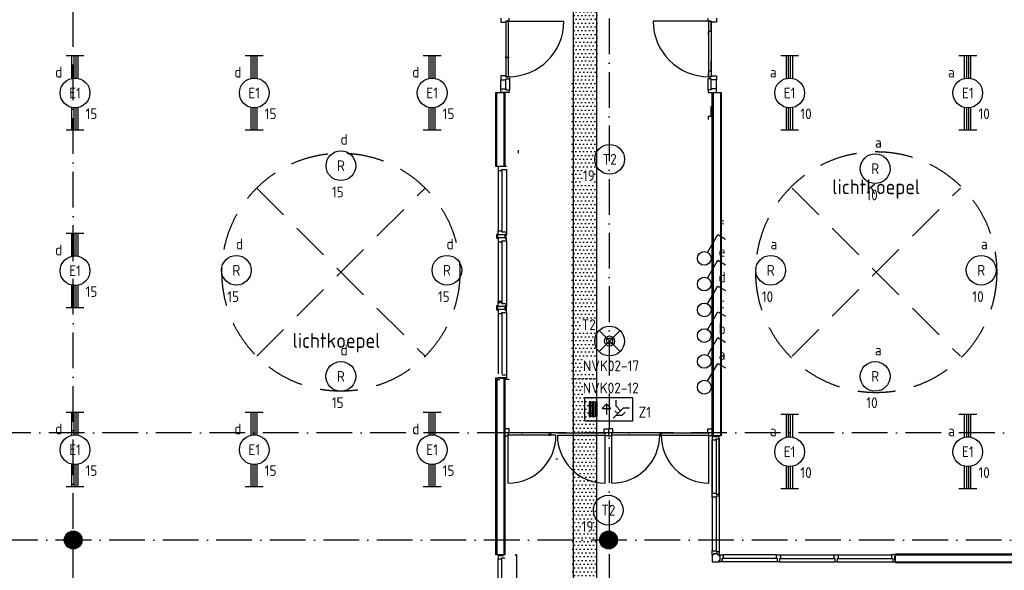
# Model space of a CAD drawing. Header units: millimetres. Extents: x 84333 to 240712, y -2244 to 84291.
# Tile 6 of 88: x 104818 to 121371, y 48267 to 57518. Entities that reach past the tile are written whole.
import ezdxf
from ezdxf.enums import TextEntityAlignment as Align

# ---------------------------------------------------------------- set-up
doc = ezdxf.new("R2010")
doc.units = ezdxf.units.MM
doc.header["$LTSCALE"] = 100
doc.linetypes.add('DASHDOT', pattern=[9, 6, -1.5, 0, -1.5])
doc.linetypes.add('HIDDEN', pattern=[9.525, 6.35, -3.175])
doc.layers.get('0').update_dxf_attribs({"linetype": 'CONTINUOUS'})
for name, color, linetype in [('AFDELING', 4, 'CONTINUOUS'), ('AL$1----_TEKST', 7, 'CONTINUOUS'), ('AL$7----_STRAMIEN', 1, 'DASHDOT'), ('AL22----_BINNENWAND', 7, 'CONTINUOUS'), ('AL24----_TRAPPEN', 7, 'CONTINUOUS'), ('AL28----_KONSTRUKTIE', 3, 'CONTINUOUS'), ('AL32----_BINNENKOZ', 7, 'CONTINUOUS'), ('AL32----_DRAAIR', 7, 'CONTINUOUS'), ('AL32----_DRAAIRICHTING', 1, 'CONTINUOUS'), ('AL37----_DAKOPENING', 7, 'HIDDEN'), ('ALXAA---_GEWBETON', 12, 'CONTINUOUS'), ('EB63101-_ATTRIB', 2, 'CONTINUOUS'), ('EB63102-_ATTRIB', 2, 'CONTINUOUS'), ('EB63202-_ATTRIB', 2, 'CONTINUOUS'), ('EB63501-_ATTRIB', 2, 'CONTINUOUS'), ('EL63101-_LICHT-ARM', 3, 'CONTINUOUS'), ('EL63102-_LICHT-SCH', 3, 'CONTINUOUS'), ('EL63202-_NOODVRL-TXT', 3, 'CONTINUOUS'), ('EL63501-_NOODVRL-ARM', 3, 'CONTINUOUS'), ('EL6441--_DATACOM', 3, 'CONTINUOUS'), ('KABELGGOOT1', 8, 'CONTINUOUS')]:
    doc.layers.add(name, color=color, linetype=linetype)
doc.styles.add('1_8', font='ISO', dxfattribs={"height": 1.8})
doc.styles.add('NORATT', font='isocp.shx')
doc.styles.get("Standard").update_dxf_attribs({"font": 'iso.shx'})
doc.styles.add('TECHNIC', font='technic_.ttf')

# ---------------------------------------------------------------- blocks, each defined once
blk = doc.blocks.new('EJ3T20')
at = {"color": 0}
for p, q in [((-6.25, -1.5), (-6.25, 1.5)), ((-6.25, 0.52), (-2.44, 0.52)), ((-6.25, 0.17), (-2.49, 0.17)), ((2.44, 0.52), (6.25, 0.52)), ((2.49, 0.17), (6.25, 0.17)), ((6.25, -1.5), (6.25, 1.5)), ((-6.25, -0.17), (-2.49, -0.17)), ((-6.25, -0.52), (-2.44, -0.52)), ((2.44, -0.52), (6.25, -0.52)), ((2.49, -0.17), (6.25, -0.17))]:
    blk.add_line(p, q, dxfattribs=at)
blk.add_circle((0, 0), 2.5, dxfattribs=at)
at = {"color": 0, "style": '1_8'}
for tag, flags, p in [('SCHAK', 8, (3.5, 2.75)), ('A_CODE', 8, (0, 0)), ('GROEP', 8, (-3.5, -2.75)), ('KAST', 9, (3.5, -2.75))]:
    blk.add_attdef(tag, text='', height=1.8, dxfattribs=dict(at, flags=flags)).set_placement(p, align=Align.MIDDLE)
blk = doc.blocks.new('ES3G00')
at = {"color": 0}
blk.add_circle((0, 0), 2.5, dxfattribs=at)
at = {"color": 0, "style": '1_8'}
for tag, flags, p in [('SCHAK', 8, (3.5, 2.75)), ('A_CODE', 8, (0, 0)), ('GROEP', 8, (-3.5, -2.75)), ('KAST', 9, (3.5, -2.75))]:
    blk.add_attdef(tag, text='', height=1.8, dxfattribs=dict(at, flags=flags)).set_placement(p, align=Align.MIDDLE)
blk = doc.blocks.new('ES3G01')
at = {"color": 0}
for p, q in [((-1.77, 1.77), (1.77, -1.77)), ((1.77, 1.77), (-1.77, -1.77))]:
    blk.add_line(p, q, dxfattribs=at)
at = {"color": 6}
blk.add_lwpolyline([(1.77, -1.77), (1.75, -1.75)], dxfattribs=at)
blk.add_circle((0, 0), 2.5)
at = {"color": 0}
for radius in [0.85, 0.5]:
    blk.add_circle((0, 0), radius, dxfattribs=at)
at = {"color": 6, "style": '1_8'}
for tag, flags, p in [('A_CODE', 8, (-3.5, 2.75)), ('SCHAK', 8, (3.5, 2.75)), ('GROEP', 8, (-3.5, -2.75)), ('KAST', 9, (3.5, -2.75))]:
    blk.add_attdef(tag, text='', height=1.8, dxfattribs=dict(at, flags=flags)).set_placement(p, align=Align.MIDDLE)
blk = doc.blocks.new('ES3N026')
for p, q in [((-1.5, 0.75), (-1, 0.25)), ((0.38, -0.88), (0.38, 0.87)), ((2.25, 1.25), (2.25, -1.25)), ((2.5, 1.25), (2.5, -1.25)), ((2.75, 1.25), (2.75, -1.25)), ((3, 1.25), (3, -1.25))]:
    blk.add_line(p, q)
for points in [[(4.01, 2.01), (4.01, -1.98), (-3.99, -1.98), (-3.99, 2.01)], [(3.25, -1.25), (2, -1.25), (2, 1.25), (3.25, 1.25)], [(0.38, -0.88), (1.12, -0.13), (-0.37, -0.13)]]:
    blk.add_lwpolyline(points, close=True)
for points in [[(-0.75, 1.5), (-2.5, -0.25), (-3.5, -0.25)], [(-1.25, 1), (-2.25, 1), (-2.75, 0.5)], [(-2, 0.25), (-1.25, -0.5), (-1.25, -1.5)]]:
    blk.add_lwpolyline(points)
at = {"style": '1_8'}
for tag, flags, p in [('A_CODE', 8, (-3.5, 2.75)), ('SCHAK', 8, (3.5, 2.75)), ('GROEP', 8, (-3.5, -2.75)), ('KAST', 9, (3.5, -2.75))]:
    blk.add_attdef(tag, text='', height=1.8, dxfattribs=dict(at, flags=flags)).set_placement(p, align=Align.MIDDLE_CENTER)
at = {"color": 2, "style": '1_8', "flags": 8}
blk.add_attdef('NUMMER', text='', height=1.8, dxfattribs=at).set_placement((4, 3.75), align=Align.MIDDLE)
blk = doc.blocks.new('ES3S1')
blk.add_lwpolyline([(0.58, 1), (2.31, 4), (3.61, 3.25)])
blk.add_circle((0, 0), 1.15)
at = {"style": 'NORATT'}
for tag, flags, p in [('SCHAK', 8, (3, 5.5)), ('KAST', 9, (-3, 0.5)), ('M_CODE', 9, (0, 0)), ('DOEL', 9, (-3, -2)), ('GROEP', 9, (-3, -4.5))]:
    blk.add_attdef(tag, text='', height=1.8, dxfattribs=dict(at, flags=flags)).set_placement(p, align=Align.MIDDLE_CENTER)
blk = doc.blocks.new('A$C13e6995e')
at = {"layer": 'KABELGGOOT1'}
h = blk.add_hatch(dxfattribs=at)
h.set_pattern_fill('DOTS', color=256, scale=40, style=0)
h.set_pattern_definition([(8e-14, (40925.125, 199192.7), (31.75, 63.5), [0, -63.5])])
h.paths.add_polyline_path([(30205, 61887), (29805, 61887), (29805, 58768), (30205, 58768)])
h = blk.add_hatch(dxfattribs=at)
h.set_pattern_fill('DOTS', color=256, scale=40, style=0)
h.set_pattern_definition([(8e-14, (40889.404, 199192.7), (31.75, 63.5), [0, -63.5])])
h.paths.add_polyline_path([(29770, 53686), (30170, 53686), (30170, 58768), (29770, 58768)])
h = blk.add_hatch(dxfattribs=at)
h.set_pattern_fill('DOTS', color=256, scale=40, style=0)
h.set_pattern_definition([(8e-14, (40900.18, 199246.636), (31.75, 63.5), [0, -63.5])])
h.paths.add_polyline_path([(30181, 53740), (29781, 53740), (29781, 48519), (30181, 48519)])
at = {"layer": 'AL$7----_STRAMIEN', "color": 1}
for p, q in [((30395, 79585), (30395, 41988)), ((21385, 50307), (21385, 79228)), ((47677, 52820), (9684, 52820)), ((152204, 51020), (4612, 51020))]:
    blk.add_line(p, q, dxfattribs=at)
at = {"layer": 'AL22----_BINNENWAND', "color": 8}
for p, q in [((28492, 57295), (28492, 58536)), ((28492, 58536), (28642, 58536)), ((28642, 58536), (28642, 57295)), ((32129, 52772), (32129, 58536)), ((32129, 58536), (32279, 58536)), ((32279, 58536), (32279, 52772)), ((28642, 57295), (28492, 57295)), ((28491, 50770), (28491, 53745)), ((28491, 53745), (28641, 53745)), ((28641, 53745), (28641, 50770)), ((32279, 52772), (32129, 52772)), ((28641, 50770), (28491, 50770)), ((35211, 50788), (38179, 50788)), ((35211, 50638), (35211, 50788)), ((38179, 50638), (35211, 50638))]:
    blk.add_line(p, q, dxfattribs=at)
at = {"layer": 'AL22----_BINNENWAND', "color": 8, "linetype": 'Continuous'}
for p, q in [((28507, 57295), (28507, 58536)), ((28627, 57295), (28627, 58536)), ((32144, 58536), (32144, 52772)), ((32264, 58536), (32264, 52772)), ((28506, 53745), (28506, 50770)), ((28626, 53745), (28626, 50770)), ((35211, 50773), (38179, 50773)), ((35211, 50653), (38179, 50653))]:
    blk.add_line(p, q, dxfattribs=at)
at = {"layer": 'AL24----_TRAPPEN', "color": 8}
for p, q in [((29500, 52385), (29525, 52385)), ((32129, 50770), (32129, 50656)), ((32129, 50656), (32243, 50656))]:
    blk.add_line(p, q, dxfattribs=at)
at = {"layer": 'AL28----_KONSTRUKTIE', "color": 8}
for centre in [(21385, 51020), (30385, 51020)]:
    blk.add_circle(centre, 150, dxfattribs=at)
at = {"layer": 'AL32----_BINNENKOZ', "color": 8}
for p, q in [((28572, 59787), (28572, 59720)), ((28711, 59737), (28711, 59787)), ((32058, 59737), (32058, 59787)), ((32197, 59787), (32197, 59720)), ((28572, 59720), (28660, 59720)), ((28660, 59720), (28660, 59737)), ((28660, 59737), (28711, 59737)), ((28700, 59737), (28660, 59737)), ((28660, 59737), (28660, 58803)), ((28700, 58803), (28700, 59737)), ((32109, 59737), (32058, 59737)), ((32069, 58803), (32069, 59737)), ((32069, 59737), (32109, 59737)), ((32109, 59720), (32109, 59737)), ((32109, 59737), (32109, 58803)), ((32109, 59579), (32109, 59729)), ((32197, 59720), (32109, 59720)), ((32058, 59562), (32058, 59512)), ((32109, 59562), (32058, 59562)), ((32109, 59579), (32109, 59562)), ((28660, 59127), (28660, 59144)), ((28711, 59127), (28660, 59127)), ((28660, 59127), (28700, 59127)), ((32109, 58915), (32109, 59065)), ((28660, 58820), (28572, 58820)), ((28572, 58820), (28572, 58753)), ((28660, 58803), (28660, 58820)), ((28711, 58803), (28660, 58803)), ((28660, 58803), (28700, 58803)), ((28660, 58753), (28660, 58770)), ((28660, 58770), (28711, 58770)), ((28725, 58770), (28725, 58803)), ((28725, 58586), (28725, 58770)), ((32109, 58898), (32058, 58898)), ((32058, 58871), (32058, 58821)), ((32058, 58803), (32109, 58803)), ((32058, 58743), (32058, 58776)), ((32058, 58743), (32058, 58776)), ((32058, 58586), (32058, 58770)), ((32109, 58770), (32058, 58770)), ((32109, 58803), (32069, 58803)), ((32109, 58915), (32109, 58898)), ((32109, 58803), (32109, 58820)), ((32109, 58820), (32197, 58820)), ((32109, 58753), (32109, 58770)), ((32197, 58820), (32197, 58753)), ((28572, 58753), (28660, 58753)), ((28572, 58603), (28572, 58753)), ((28572, 58536), (28572, 58603)), ((28572, 58603), (28660, 58603)), ((28660, 58603), (28660, 58753)), ((28660, 58603), (28660, 58586)), ((32109, 58603), (32109, 58753)), ((32197, 58753), (32109, 58753)), ((32109, 58603), (32109, 58586)), ((32197, 58603), (32109, 58603)), ((32197, 58603), (32197, 58753)), ((32197, 58536), (32197, 58603)), ((28711, 58536), (28572, 58536)), ((28660, 58586), (28711, 58586)), ((28711, 58586), (28711, 58536)), ((32109, 58586), (32058, 58586)), ((32058, 58586), (32058, 58536)), ((32058, 58536), (32197, 58536)), ((32109, 58153), (32109, 58303)), ((32058, 58136), (32058, 58086)), ((32109, 58136), (32058, 58136)), ((32109, 58153), (32109, 58136)), ((28871, 57521), (28871, 57571)), ((28667, 57295), (28528, 57295)), ((28528, 57295), (28528, 57228)), ((28528, 57228), (28591, 57228)), ((28528, 57228), (28528, 56212)), ((28591, 57228), (28591, 57245)), ((28591, 57245), (28667, 57245)), ((28591, 57228), (28591, 56212)), ((28667, 57245), (28667, 56195)), ((28504, 56145), (28504, 56158)), ((28504, 56158), (28522, 56158)), ((28504, 56083), (28504, 56145)), ((28522, 56095), (28522, 56145)), ((28522, 56145), (28528, 56145)), ((28528, 56145), (28528, 56212)), ((28528, 56212), (28591, 56212)), ((28667, 56145), (28528, 56145)), ((28591, 56212), (28591, 56195)), ((28591, 56195), (28667, 56195)), ((28647, 56145), (28642, 56145)), ((28665, 56158), (28647, 56158)), ((28647, 56095), (28647, 56145)), ((28665, 56145), (28665, 56158)), ((28665, 56083), (28665, 56145)), ((28667, 56195), (28667, 56145)), ((28522, 56083), (28504, 56083)), ((28522, 56095), (28522, 56083)), ((28528, 56095), (28522, 56095)), ((28667, 56095), (28528, 56095)), ((28528, 56095), (28528, 56028)), ((28528, 56028), (28591, 56028)), ((28528, 56028), (28528, 55012)), ((28591, 56028), (28591, 56045)), ((28591, 56045), (28667, 56045)), ((28591, 56028), (28591, 55012)), ((28642, 56095), (28647, 56095)), ((28647, 56095), (28647, 56083)), ((28647, 56083), (28665, 56083)), ((28667, 56045), (28667, 56095)), ((28667, 56045), (28667, 54995)), ((28504, 54945), (28504, 54958)), ((28504, 54958), (28522, 54958)), ((28528, 54965), (28528, 55032)), ((28528, 55032), (28591, 55032)), ((28528, 54945), (28528, 55012)), ((28528, 55012), (28591, 55012)), ((28591, 55032), (28591, 55015)), ((28591, 55012), (28591, 54995)), ((28591, 54995), (28667, 54995)), ((28665, 54958), (28647, 54958)), ((28667, 54945), (28667, 54958)), ((28668, 54995), (28668, 54945)), ((28504, 54883), (28504, 54945)), ((28522, 54883), (28504, 54883)), ((28522, 54895), (28522, 54945)), ((28522, 54945), (28528, 54945)), ((28522, 54895), (28522, 54883)), ((28528, 54895), (28522, 54895)), ((28667, 54945), (28528, 54945)), ((28667, 54895), (28528, 54895)), ((28528, 54895), (28528, 54828)), ((28528, 54828), (28591, 54828)), ((28528, 54828), (28528, 53812)), ((28591, 54828), (28591, 54845)), ((28591, 54845), (28667, 54845)), ((28591, 54828), (28591, 53812)), ((28647, 54945), (28642, 54945)), ((28642, 54895), (28647, 54895)), ((28647, 54895), (28647, 54945)), ((28647, 54895), (28647, 54883)), ((28647, 54883), (28665, 54883)), ((28667, 54883), (28667, 54945)), ((28667, 54845), (28667, 53795)), ((28668, 54845), (28668, 54895)), ((28519, 53716), (28559, 53716)), ((28667, 53745), (28528, 53745)), ((28662, 53733), (28574, 53733)), ((28592, 53795), (28668, 53795)), ((28662, 53716), (28662, 53733)), ((28713, 53716), (28662, 53716)), ((28668, 53795), (28668, 53745)), ((28714, 52886), (28641, 52886)), ((28641, 52886), (28641, 52823)), ((28641, 52823), (28641, 52823)), ((28641, 52823), (28641, 52772)), ((28697, 52772), (28697, 52823)), ((28697, 52823), (28714, 52823)), ((29500, 52823), (28697, 52823)), ((28714, 52823), (28714, 52886)), ((29381, 52823), (29381, 52783)), ((29406, 52823), (29406, 52783)), ((29525, 52823), (30329, 52823)), ((30312, 52823), (30312, 52886)), ((30312, 52886), (30385, 52886)), ((30329, 52823), (30312, 52823)), ((30329, 52772), (30329, 52823)), ((30458, 52886), (30385, 52886)), ((30385, 52886), (30385, 52823)), ((30385, 52886), (30385, 52823)), ((30385, 52823), (30385, 52823)), ((30385, 52823), (30385, 52772)), ((30385, 52823), (30385, 52823)), ((30385, 52823), (30385, 52772)), ((31244, 52823), (30441, 52823)), ((30441, 52772), (30441, 52823)), ((30441, 52823), (30458, 52823)), ((30458, 52823), (30458, 52886)), ((31244, 52823), (31244, 52783)), ((31269, 52823), (31269, 52783)), ((31269, 52823), (32073, 52823)), ((32056, 52823), (32056, 52886)), ((32056, 52886), (32129, 52886)), ((32073, 52823), (32056, 52823)), ((32073, 52772), (32073, 52823)), ((32129, 52886), (32129, 52823)), ((32129, 52823), (32129, 52823)), ((32129, 52823), (32129, 52772)), ((28641, 52772), (28697, 52772)), ((28641, 52772), (28697, 52772)), ((29500, 52783), (28697, 52783)), ((29381, 52783), (29406, 52783)), ((29525, 52783), (30329, 52783)), ((30385, 52772), (30329, 52772)), ((30385, 52772), (30329, 52772)), ((30385, 52772), (30441, 52772)), ((30385, 52772), (30441, 52772)), ((31244, 52783), (30441, 52783)), ((31244, 52783), (31269, 52783)), ((31269, 52783), (32073, 52783)), ((32129, 52772), (32073, 52772)), ((32129, 52772), (32073, 52772)), ((32151, 52772), (32129, 52772)), ((32129, 52772), (32129, 52705)), ((32129, 52705), (32129, 51805)), ((32129, 51805), (32129, 52705)), ((32129, 52705), (32129, 51805)), ((32129, 52705), (32192, 52705)), ((32151, 52756), (32151, 52772)), ((32218, 52756), (32151, 52756)), ((32192, 52705), (32192, 52722)), ((32192, 52722), (32243, 52722)), ((32192, 52705), (32192, 51805)), ((32243, 52772), (32218, 52772)), ((32218, 52772), (32218, 52756)), ((32243, 52722), (32243, 52772)), ((32243, 52722), (32243, 51788)), ((32243, 51788), (32243, 52722)), ((32129, 51738), (32129, 51805)), ((32129, 51805), (32192, 51805)), ((32192, 51738), (32129, 51738)), ((32129, 51738), (32129, 50837)), ((32192, 51805), (32192, 51788)), ((32192, 51788), (32243, 51788)), ((32243, 51755), (32192, 51755)), ((32192, 51755), (32192, 51738)), ((32192, 51738), (32192, 50837)), ((32243, 51788), (32243, 51755)), ((32243, 51755), (32243, 50820)), ((32129, 50770), (32129, 50837)), ((32129, 50837), (32192, 50837)), ((32192, 50837), (32192, 50820)), ((32243, 50820), (32192, 50820)), ((32192, 50820), (32243, 50820)), ((32243, 50820), (32243, 50770)), ((28549, 50770), (28527, 50770)), ((28527, 50770), (28527, 50703)), ((28527, 50703), (28590, 50703)), ((28527, 49804), (28527, 50703)), ((28527, 49804), (28527, 50703)), ((28549, 50754), (28549, 50770)), ((28616, 50754), (28549, 50754)), ((28590, 50703), (28590, 50720)), ((28590, 50720), (28641, 50720)), ((28590, 49804), (28590, 50703)), ((28845, 50770), (28820, 50770)), ((28820, 50770), (28820, 50754)), ((28845, 50720), (28845, 50770)), ((28845, 49787), (28845, 50720)), ((32151, 50770), (32129, 50770)), ((32218, 50786), (32151, 50786)), ((32151, 50786), (32151, 50770)), ((32218, 50770), (32218, 50786)), ((32243, 50770), (32218, 50770)), ((32243, 50748), (32243, 50770)), ((32243, 50770), (32310, 50770)), ((32259, 50748), (32243, 50748)), ((32243, 50656), (32243, 50681)), ((32243, 50681), (32259, 50681)), ((32293, 50656), (32243, 50656)), ((32259, 50681), (32259, 50748)), ((32293, 50656), (32293, 50707)), ((32310, 50707), (32293, 50707)), ((32293, 50707), (32293, 50656)), ((33227, 50656), (32293, 50656)), ((33210, 50770), (32310, 50770)), ((33210, 50770), (32310, 50770)), ((32310, 50770), (32310, 50707)), ((33210, 50707), (32310, 50707)), ((33210, 50707), (33210, 50770)), ((33210, 50770), (33277, 50770)), ((33227, 50707), (33210, 50707)), ((33227, 50656), (33227, 50707)), ((33260, 50656), (33227, 50656)), ((33277, 50707), (33260, 50707)), ((33260, 50707), (33260, 50656)), ((33260, 50656), (34194, 50656)), ((33277, 50770), (34177, 50770)), ((33277, 50770), (34177, 50770)), ((33277, 50770), (33277, 50707)), ((33277, 50707), (34177, 50707)), ((34177, 50707), (34177, 50770)), ((34177, 50770), (34244, 50770)), ((34194, 50707), (34177, 50707)), ((34194, 50656), (34194, 50707)), ((34227, 50656), (34194, 50656)), ((34244, 50707), (34227, 50707)), ((34227, 50707), (34227, 50656)), ((34227, 50656), (35161, 50656)), ((34244, 50770), (34244, 50707)), ((34244, 50770), (35144, 50770)), ((34244, 50770), (35144, 50770)), ((34244, 50707), (35144, 50707)), ((35211, 50770), (35144, 50770)), ((35144, 50770), (35144, 50707)), ((35144, 50707), (35161, 50707)), ((35161, 50707), (35161, 50656)), ((35161, 50656), (35211, 50656)), ((35195, 50681), (35195, 50748)), ((35195, 50748), (35211, 50748)), ((35211, 50681), (35195, 50681)), ((35211, 50748), (35211, 50770)), ((35211, 50656), (35211, 50681))]:
    blk.add_line(p, q, dxfattribs=at)
at = {"layer": 'AL32----_DRAAIR', "color": 8}
for p, q in [((28697, 51976), (28697, 52783)), ((30329, 51976), (30329, 52783)), ((30441, 51976), (30441, 52783)), ((32073, 51976), (32073, 52783))]:
    blk.add_line(p, q, dxfattribs=at)
for centre, start, end in [((28696, 52779), 270.0361, 0.2098), ((30329, 52779), 179.7902, 269.9639), ((30440, 52779), 270.0361, 0.2098), ((32073, 52779), 179.7902, 269.9639)]:
    blk.add_arc(centre, 804, start, end, dxfattribs=at)
at = {"layer": 'AL32----_DRAAIRICHTING', "color": 8}
for p, q in [((28700, 59737), (29634, 59737)), ((32069, 59737), (31135, 59737))]:
    blk.add_line(p, q, dxfattribs=at)
for centre, start, end in [((28700, 59737), 270, 0), ((32069, 59737), 180, 270)]:
    blk.add_arc(centre, 934, start, end, dxfattribs=at)
at = {"layer": 'AL37----_DAKOPENING', "color": 8, "linetype": 'HIDDEN'}
for p, q in [((24471, 54106), (27299, 56934)), ((24471, 56934), (27299, 54106)), ((33471, 54106), (36299, 56934)), ((33471, 56934), (36299, 54106))]:
    blk.add_line(p, q, dxfattribs=at)
at = {"layer": 'AL37----_DAKOPENING', "color": 8}
for centre, radius in [((25885, 55520), 2000), ((34885, 55520), 2025)]:
    blk.add_circle(centre, radius, dxfattribs=at)
at = {"layer": 'ALXAA---_GEWBETON', "color": 8}
for p, q in [((21325, 50883), (21325, 51158)), ((21345, 50875), (21345, 51165)), ((21365, 50871), (21365, 51169)), ((21385, 50870), (21385, 51170)), ((21405, 50871), (21405, 51169)), ((21425, 50875), (21425, 51165)), ((21445, 50883), (21445, 51158)), ((30325, 50883), (30325, 51158)), ((30345, 50875), (30345, 51165)), ((30365, 50871), (30365, 51169)), ((30385, 50870), (30385, 51170)), ((30405, 50871), (30405, 51169)), ((30425, 50875), (30425, 51165)), ((30445, 50883), (30445, 51158)), ((21245, 50966), (21245, 51074)), ((21265, 50930), (21265, 51110)), ((21285, 50908), (21285, 51132)), ((21305, 50893), (21305, 51147)), ((21465, 50893), (21465, 51147)), ((21485, 50908), (21485, 51132)), ((21505, 50930), (21505, 51110)), ((21525, 50966), (21525, 51074)), ((30245, 50966), (30245, 51074)), ((30265, 50930), (30265, 51110)), ((30285, 50908), (30285, 51132)), ((30305, 50893), (30305, 51147)), ((30465, 50893), (30465, 51147)), ((30485, 50908), (30485, 51132)), ((30505, 50930), (30505, 51110)), ((30525, 50966), (30525, 51074))]:
    blk.add_line(p, q, dxfattribs=at)
at = {"layer": 'KABELGGOOT1'}
for p, q in [((29788, 77648, 3650), (29788, 44908, 3650)), ((30188, 44911, 3650), (30188, 72838, 3650))]:
    blk.add_line(p, q, dxfattribs=at)
at = {"layer": 'AFDELING', "color": 8, "style": 'TECHNIC'}
for p in [(92219, 54468), (58038, 41625), (88108, 41444)]:
    blk.add_attdef('VIDE', text='', height=500, dxfattribs=at).set_placement(p, align=Align.CENTER)
blk.add_attdef('VIDE', text='', height=500, rotation=90, dxfattribs=at).set_placement((75129, 25766), align=Align.CENTER)
at = {"layer": 'AL$1----_TEKST', "color": 8}
for p in [(34885, 56830), (25811, 54248)]:
    blk.add_text('lichtkoepel', height=250, dxfattribs=at).set_placement(p, align=Align.CENTER)

msp = doc.modelspace()

# ---------------------------------------------------------------- block references
at = {"layer": 'EL63101-_LICHT-ARM'}
ref = msp.add_blockref('EJ3T20', (105748, 56287, 3900), dxfattribs=dict(at, xscale=100, yscale=100, zscale=100, rotation=90))
ref.add_attrib('A_CODE', 'E1', dxfattribs={"layer": 'EB63101-_ATTRIB', "color": 1, "height": 180, "style": 'NORATT', "flags": 8}).set_placement((105748, 56287, 3900), align=Align.MIDDLE)
ref.add_attrib('GROEP', '15', dxfattribs={"layer": 'EB63101-_ATTRIB', "color": 1, "height": 180, "style": 'NORATT', "flags": 8}).set_placement((106023, 55937, 3900), align=Align.MIDDLE)
ref.add_attrib('SCHAK', 'd', dxfattribs={"layer": 'EB63101-_ATTRIB', "color": 1, "height": 180, "style": 'NORATT', "flags": 8}).set_placement((105473, 56637, 3900), align=Align.MIDDLE)
ref = msp.add_blockref('EJ3T20', (108761, 56287, 3900), dxfattribs=dict(at, xscale=100, yscale=100, zscale=100, rotation=90))
ref.add_attrib('A_CODE', 'E1', dxfattribs={"layer": 'EB63101-_ATTRIB', "color": 1, "height": 180, "style": 'NORATT', "flags": 8}).set_placement((108761, 56287, 3900), align=Align.MIDDLE)
ref.add_attrib('GROEP', '15', dxfattribs={"layer": 'EB63101-_ATTRIB', "color": 1, "height": 180, "style": 'NORATT', "flags": 8}).set_placement((109036, 55937, 3900), align=Align.MIDDLE)
ref.add_attrib('SCHAK', 'd', dxfattribs={"layer": 'EB63101-_ATTRIB', "color": 1, "height": 180, "style": 'NORATT', "flags": 8}).set_placement((108486, 56637, 3900), align=Align.MIDDLE)
ref = msp.add_blockref('EJ3T20', (111752, 56287, 3900), dxfattribs=dict(at, xscale=100, yscale=100, zscale=100, rotation=90))
ref.add_attrib('A_CODE', 'E1', dxfattribs={"layer": 'EB63101-_ATTRIB', "color": 1, "height": 180, "style": 'NORATT', "flags": 8}).set_placement((111752, 56287, 3900), align=Align.MIDDLE)
ref.add_attrib('GROEP', '15', dxfattribs={"layer": 'EB63101-_ATTRIB', "color": 1, "height": 180, "style": 'NORATT', "flags": 8}).set_placement((112027, 55937, 3900), align=Align.MIDDLE)
ref.add_attrib('SCHAK', 'd', dxfattribs={"layer": 'EB63101-_ATTRIB', "color": 1, "height": 180, "style": 'NORATT', "flags": 8}).set_placement((111477, 56637, 3900), align=Align.MIDDLE)
ref = msp.add_blockref('EJ3T20', (117762, 56287, 3900), dxfattribs=dict(at, xscale=100, yscale=100, zscale=100, rotation=90))
ref.add_attrib('A_CODE', 'E1', dxfattribs={"layer": 'EB63101-_ATTRIB', "color": 1, "height": 180, "style": 'NORATT', "flags": 8}).set_placement((117762, 56287, 3900), align=Align.MIDDLE)
ref.add_attrib('GROEP', '10', dxfattribs={"layer": 'EB63101-_ATTRIB', "color": 1, "height": 180, "style": 'NORATT', "flags": 8}).set_placement((118037, 55937, 3900), align=Align.MIDDLE)
ref.add_attrib('SCHAK', 'a', dxfattribs={"layer": 'EB63101-_ATTRIB', "color": 1, "height": 180, "style": 'NORATT', "flags": 8}).set_placement((117487, 56637, 3900), align=Align.MIDDLE)
ref = msp.add_blockref('EJ3T20', (120756, 56287, 3900), dxfattribs=dict(at, xscale=100, yscale=100, zscale=100, rotation=90))
ref.add_attrib('A_CODE', 'E1', dxfattribs={"layer": 'EB63101-_ATTRIB', "color": 1, "height": 180, "style": 'NORATT', "flags": 8}).set_placement((120756, 56287, 3900), align=Align.MIDDLE)
ref.add_attrib('GROEP', '10', dxfattribs={"layer": 'EB63101-_ATTRIB', "color": 1, "height": 180, "style": 'NORATT', "flags": 8}).set_placement((121031, 55937, 3900), align=Align.MIDDLE)
ref.add_attrib('SCHAK', 'a', dxfattribs={"layer": 'EB63101-_ATTRIB', "color": 1, "height": 180, "style": 'NORATT', "flags": 8}).set_placement((120481, 56637, 3900), align=Align.MIDDLE)
ref = msp.add_blockref('ES3G00', (110218, 55065, 3900), dxfattribs=dict(at, xscale=100.0000000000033, yscale=100, zscale=100, rotation=44.99999999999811))
ref.add_attrib('A_CODE', 'R', dxfattribs={"layer": 'EB63101-_ATTRIB', "color": 1, "height": 180, "style": 'NORATT', "flags": 8}).set_placement((110218, 55065, 3900), align=Align.MIDDLE)
ref.add_attrib('GROEP', '15', dxfattribs={"layer": 'EB63101-_ATTRIB', "color": 1, "height": 180, "style": 'NORATT', "flags": 8}).set_placement((110165, 54623, 3900), align=Align.MIDDLE)
ref.add_attrib('SCHAK', 'd', dxfattribs={"layer": 'EB63101-_ATTRIB', "color": 1, "height": 180, "style": 'NORATT', "flags": 8}).set_placement((110271, 55507, 3900), align=Align.MIDDLE)
ref = msp.add_blockref('ES3G00', (119200, 55015, 3900), dxfattribs=dict(at, xscale=100.0000000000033, yscale=100, zscale=100, rotation=44.99999999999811))
ref.add_attrib('A_CODE', 'R', dxfattribs={"layer": 'EB63101-_ATTRIB', "color": 1, "height": 180, "style": 'NORATT', "flags": 8}).set_placement((119200, 55015, 3900), align=Align.MIDDLE)
ref.add_attrib('GROEP', '10', dxfattribs={"layer": 'EB63101-_ATTRIB', "color": 1, "height": 180, "style": 'NORATT', "flags": 8}).set_placement((119147, 54573, 3900), align=Align.MIDDLE)
ref.add_attrib('SCHAK', 'a', dxfattribs={"layer": 'EB63101-_ATTRIB', "color": 1, "height": 180, "style": 'NORATT', "flags": 8}).set_placement((119253, 55457, 3900), align=Align.MIDDLE)
ref = msp.add_blockref('ES3G00', (114736, 55172, 3900), dxfattribs=dict(at, xscale=100, yscale=100, zscale=100))
ref.add_attrib('A_CODE', 'T2', dxfattribs={"layer": 'EB63101-_ATTRIB', "color": 1, "height": 180, "style": '1_8', "flags": 8}).set_placement((114736, 55172, 3900), align=Align.MIDDLE)
ref.add_attrib('GROEP', '19', dxfattribs={"layer": 'EB63101-_ATTRIB', "color": 1, "height": 180, "style": '1_8', "flags": 8}).set_placement((114386, 54897, 3900), align=Align.MIDDLE)
ref = msp.add_blockref('EJ3T20', (105748, 53300, 3900), dxfattribs=dict(at, xscale=100, yscale=100, zscale=100, rotation=90))
ref.add_attrib('A_CODE', 'E1', dxfattribs={"layer": 'EB63101-_ATTRIB', "color": 1, "height": 180, "style": 'NORATT', "flags": 8}).set_placement((105748, 53300, 3900), align=Align.MIDDLE)
ref.add_attrib('GROEP', '15', dxfattribs={"layer": 'EB63101-_ATTRIB', "color": 1, "height": 180, "style": 'NORATT', "flags": 8}).set_placement((106023, 52950, 3900), align=Align.MIDDLE)
ref.add_attrib('SCHAK', 'd', dxfattribs={"layer": 'EB63101-_ATTRIB', "color": 1, "height": 180, "style": 'NORATT', "flags": 8}).set_placement((105473, 53650, 3900), align=Align.MIDDLE)
ref = msp.add_blockref('ES3G00', (108460, 53307, 3900), dxfattribs=dict(at, xscale=100.0000000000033, yscale=100, zscale=100, rotation=44.99999999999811))
ref.add_attrib('A_CODE', 'R', dxfattribs={"layer": 'EB63101-_ATTRIB', "color": 1, "height": 180, "style": 'NORATT', "flags": 8}).set_placement((108460, 53307, 3900), align=Align.MIDDLE)
ref.add_attrib('GROEP', '15', dxfattribs={"layer": 'EB63101-_ATTRIB', "color": 1, "height": 180, "style": 'NORATT', "flags": 8}).set_placement((108407, 52865, 3900), align=Align.MIDDLE)
ref.add_attrib('SCHAK', 'd', dxfattribs={"layer": 'EB63101-_ATTRIB', "color": 1, "height": 180, "style": 'NORATT', "flags": 8}).set_placement((108513, 53749, 3900), align=Align.MIDDLE)
ref = msp.add_blockref('ES3G00', (112000, 53308, 3900), dxfattribs=dict(at, xscale=100.0000000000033, yscale=100, zscale=100, rotation=44.99999999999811))
ref.add_attrib('A_CODE', 'R', dxfattribs={"layer": 'EB63101-_ATTRIB', "color": 1, "height": 180, "style": 'NORATT', "flags": 8}).set_placement((112000, 53308, 3900), align=Align.MIDDLE)
ref.add_attrib('GROEP', '15', dxfattribs={"layer": 'EB63101-_ATTRIB', "color": 1, "height": 180, "style": 'NORATT', "flags": 8}).set_placement((111947, 52866, 3900), align=Align.MIDDLE)
ref.add_attrib('SCHAK', 'd', dxfattribs={"layer": 'EB63101-_ATTRIB', "color": 1, "height": 180, "style": 'NORATT', "flags": 8}).set_placement((112053, 53750, 3900), align=Align.MIDDLE)
ref = msp.add_blockref('ES3G00', (117443, 53307, 3900), dxfattribs=dict(at, xscale=100.0000000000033, yscale=100, zscale=100, rotation=44.99999999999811))
ref.add_attrib('A_CODE', 'R', dxfattribs={"layer": 'EB63101-_ATTRIB', "color": 1, "height": 180, "style": 'NORATT', "flags": 8}).set_placement((117443, 53307, 3900), align=Align.MIDDLE)
ref.add_attrib('GROEP', '10', dxfattribs={"layer": 'EB63101-_ATTRIB', "color": 1, "height": 180, "style": 'NORATT', "flags": 8}).set_placement((117389, 52865, 3900), align=Align.MIDDLE)
ref.add_attrib('SCHAK', 'a', dxfattribs={"layer": 'EB63101-_ATTRIB', "color": 1, "height": 180, "style": 'NORATT', "flags": 8}).set_placement((117496, 53749, 3900), align=Align.MIDDLE)
ref = msp.add_blockref('ES3G00', (120982, 53308, 3900), dxfattribs=dict(at, xscale=100.0000000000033, yscale=100, zscale=100, rotation=44.99999999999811))
ref.add_attrib('A_CODE', 'R', dxfattribs={"layer": 'EB63101-_ATTRIB', "color": 1, "height": 180, "style": 'NORATT', "flags": 8}).set_placement((120982, 53308, 3900), align=Align.MIDDLE)
ref.add_attrib('GROEP', '10', dxfattribs={"layer": 'EB63101-_ATTRIB', "color": 1, "height": 180, "style": 'NORATT', "flags": 8}).set_placement((120929, 52866, 3900), align=Align.MIDDLE)
ref.add_attrib('SCHAK', 'a', dxfattribs={"layer": 'EB63101-_ATTRIB', "color": 1, "height": 180, "style": 'NORATT', "flags": 8}).set_placement((121035, 53750, 3900), align=Align.MIDDLE)
ref = msp.add_blockref('ES3G00', (110217, 51525, 3900), dxfattribs=dict(at, xscale=100.0000000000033, yscale=100, zscale=100, rotation=44.99999999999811))
ref.add_attrib('A_CODE', 'R', dxfattribs={"layer": 'EB63101-_ATTRIB', "color": 1, "height": 180, "style": 'NORATT', "flags": 8}).set_placement((110217, 51525, 3900), align=Align.MIDDLE)
ref.add_attrib('GROEP', '15', dxfattribs={"layer": 'EB63101-_ATTRIB', "color": 1, "height": 180, "style": 'NORATT', "flags": 8}).set_placement((110164, 51083, 3900), align=Align.MIDDLE)
ref.add_attrib('SCHAK', 'd', dxfattribs={"layer": 'EB63101-_ATTRIB', "color": 1, "height": 180, "style": 'NORATT', "flags": 8}).set_placement((110270, 51967, 3900), align=Align.MIDDLE)
ref = msp.add_blockref('ES3G00', (119199, 51525, 3900), dxfattribs=dict(at, xscale=100.0000000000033, yscale=100, zscale=100, rotation=44.99999999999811))
ref.add_attrib('A_CODE', 'R', dxfattribs={"layer": 'EB63101-_ATTRIB', "color": 1, "height": 180, "style": 'NORATT', "flags": 8}).set_placement((119199, 51525, 3900), align=Align.MIDDLE)
ref.add_attrib('GROEP', '10', dxfattribs={"layer": 'EB63101-_ATTRIB', "color": 1, "height": 180, "style": 'NORATT', "flags": 8}).set_placement((119146, 51083, 3900), align=Align.MIDDLE)
ref.add_attrib('SCHAK', 'a', dxfattribs={"layer": 'EB63101-_ATTRIB', "color": 1, "height": 180, "style": 'NORATT', "flags": 8}).set_placement((119252, 51967, 3900), align=Align.MIDDLE)
ref = msp.add_blockref('EJ3T20', (105748, 50293, 3900), dxfattribs=dict(at, xscale=100, yscale=100, zscale=100, rotation=90))
ref.add_attrib('A_CODE', 'E1', dxfattribs={"layer": 'EB63101-_ATTRIB', "color": 1, "height": 180, "style": 'NORATT', "flags": 8}).set_placement((105748, 50293, 3900), align=Align.MIDDLE)
ref.add_attrib('GROEP', '15', dxfattribs={"layer": 'EB63101-_ATTRIB', "color": 1, "height": 180, "style": 'NORATT', "flags": 8}).set_placement((106023, 49943, 3900), align=Align.MIDDLE)
ref.add_attrib('SCHAK', 'd', dxfattribs={"layer": 'EB63101-_ATTRIB', "color": 1, "height": 180, "style": 'NORATT', "flags": 8}).set_placement((105473, 50643, 3900), align=Align.MIDDLE)
ref = msp.add_blockref('EJ3T20', (108761, 50293, 3900), dxfattribs=dict(at, xscale=100, yscale=100, zscale=100, rotation=90))
ref.add_attrib('A_CODE', 'E1', dxfattribs={"layer": 'EB63101-_ATTRIB', "color": 1, "height": 180, "style": 'NORATT', "flags": 8}).set_placement((108761, 50293, 3900), align=Align.MIDDLE)
ref.add_attrib('GROEP', '15', dxfattribs={"layer": 'EB63101-_ATTRIB', "color": 1, "height": 180, "style": 'NORATT', "flags": 8}).set_placement((109036, 49943, 3900), align=Align.MIDDLE)
ref.add_attrib('SCHAK', 'd', dxfattribs={"layer": 'EB63101-_ATTRIB', "color": 1, "height": 180, "style": 'NORATT', "flags": 8}).set_placement((108486, 50643, 3900), align=Align.MIDDLE)
ref = msp.add_blockref('EJ3T20', (111752, 50293, 3900), dxfattribs=dict(at, xscale=100, yscale=100, zscale=100, rotation=90))
ref.add_attrib('A_CODE', 'E1', dxfattribs={"layer": 'EB63101-_ATTRIB', "color": 1, "height": 180, "style": 'NORATT', "flags": 8}).set_placement((111752, 50293, 3900), align=Align.MIDDLE)
ref.add_attrib('GROEP', '15', dxfattribs={"layer": 'EB63101-_ATTRIB', "color": 1, "height": 180, "style": 'NORATT', "flags": 8}).set_placement((112027, 49943, 3900), align=Align.MIDDLE)
ref.add_attrib('SCHAK', 'd', dxfattribs={"layer": 'EB63101-_ATTRIB', "color": 1, "height": 180, "style": 'NORATT', "flags": 8}).set_placement((111477, 50643, 3900), align=Align.MIDDLE)
ref = msp.add_blockref('EJ3T20', (117762, 50259, 3900), dxfattribs=dict(at, xscale=100, yscale=100, zscale=100, rotation=90))
ref.add_attrib('A_CODE', 'E1', dxfattribs={"layer": 'EB63101-_ATTRIB', "color": 1, "height": 180, "style": 'NORATT', "flags": 8}).set_placement((117762, 50259, 3900), align=Align.MIDDLE)
ref.add_attrib('GROEP', '10', dxfattribs={"layer": 'EB63101-_ATTRIB', "color": 1, "height": 180, "style": 'NORATT', "flags": 8}).set_placement((118037, 49909, 3900), align=Align.MIDDLE)
ref.add_attrib('SCHAK', 'a', dxfattribs={"layer": 'EB63101-_ATTRIB', "color": 1, "height": 180, "style": 'NORATT', "flags": 8}).set_placement((117487, 50609, 3900), align=Align.MIDDLE)
ref = msp.add_blockref('EJ3T20', (120756, 50259, 3900), dxfattribs=dict(at, xscale=100, yscale=100, zscale=100, rotation=90))
ref.add_attrib('A_CODE', 'E1', dxfattribs={"layer": 'EB63101-_ATTRIB', "color": 1, "height": 180, "style": 'NORATT', "flags": 8}).set_placement((120756, 50259, 3900), align=Align.MIDDLE)
ref.add_attrib('GROEP', '10', dxfattribs={"layer": 'EB63101-_ATTRIB', "color": 1, "height": 180, "style": 'NORATT', "flags": 8}).set_placement((121031, 49909, 3900), align=Align.MIDDLE)
ref.add_attrib('SCHAK', 'a', dxfattribs={"layer": 'EB63101-_ATTRIB', "color": 1, "height": 180, "style": 'NORATT', "flags": 8}).set_placement((120481, 50609, 3900), align=Align.MIDDLE)
ref = msp.add_blockref('ES3G00', (114713, 49278, 3500), dxfattribs=dict(at, xscale=100, yscale=100, zscale=100))
ref.add_attrib('A_CODE', 'T2', dxfattribs={"layer": 'EB63101-_ATTRIB', "color": 1, "height": 180, "style": '1_8', "flags": 8}).set_placement((114713, 49278, 3500), align=Align.MIDDLE)
ref.add_attrib('GROEP', '19', dxfattribs={"layer": 'EB63101-_ATTRIB', "color": 1, "height": 180, "style": '1_8', "flags": 8}).set_placement((114363, 49003, 3500), align=Align.MIDDLE)
at = {"layer": 'EL63102-_LICHT-SCH'}
ref = msp.add_blockref('ES3S1', (116325, 53508, 1200), dxfattribs=dict(at, xscale=100, yscale=100, zscale=100))
ref.add_attrib('SCHAK', 'f', dxfattribs={"layer": 'EB63102-_ATTRIB', "color": 1, "height": 180, "style": 'NORATT', "flags": 8}).set_placement((116625, 54058, 1200), align=Align.MIDDLE_CENTER)
ref = msp.add_blockref('ES3S1', (116325, 53075, 1200), dxfattribs=dict(at, xscale=100, yscale=100, zscale=100))
ref.add_attrib('SCHAK', 'e', dxfattribs={"layer": 'EB63102-_ATTRIB', "color": 1, "height": 180, "style": 'NORATT', "flags": 8}).set_placement((116625, 53625, 1200), align=Align.MIDDLE_CENTER)
ref = msp.add_blockref('ES3S1', (116325, 52643, 1200), dxfattribs=dict(at, xscale=100, yscale=100, zscale=100))
ref.add_attrib('SCHAK', 'd', dxfattribs={"layer": 'EB63102-_ATTRIB', "color": 1, "height": 180, "style": 'NORATT', "flags": 8}).set_placement((116625, 53193, 1200), align=Align.MIDDLE_CENTER)
ref = msp.add_blockref('ES3S1', (116325, 52210, 1200), dxfattribs=dict(at, xscale=100, yscale=100, zscale=100))
ref.add_attrib('SCHAK', 'c', dxfattribs={"layer": 'EB63102-_ATTRIB', "color": 1, "height": 180, "style": 'NORATT', "flags": 8}).set_placement((116625, 52760, 1200), align=Align.MIDDLE_CENTER)
ref = msp.add_blockref('ES3S1', (116325, 51777, 1200), dxfattribs=dict(at, xscale=100, yscale=100, zscale=100))
ref.add_attrib('SCHAK', 'b', dxfattribs={"layer": 'EB63102-_ATTRIB', "color": 1, "height": 180, "style": 'NORATT', "flags": 8}).set_placement((116625, 52327, 1200), align=Align.MIDDLE_CENTER)
ref = msp.add_blockref('ES3S1', (116325, 51344, 1200), dxfattribs=dict(at, xscale=100, yscale=100, zscale=100))
ref.add_attrib('SCHAK', 'a', dxfattribs={"layer": 'EB63102-_ATTRIB', "color": 1, "height": 180, "style": 'NORATT', "flags": 8}).set_placement((116625, 51894, 1200), align=Align.MIDDLE_CENTER)
at = {"layer": 'EL63202-_NOODVRL-TXT'}
ref = msp.add_blockref('ES3N026', (114721, 50974), dxfattribs=dict(at, xscale=100, yscale=100, zscale=100, rotation=180))
ref.add_attrib('A_CODE', 'Z1', dxfattribs={"layer": 'EB63202-_ATTRIB', "color": 1, "height": 180, "style": '1_8', "flags": 8}).set_placement((115328, 50924), align=Align.MIDDLE_CENTER)
ref.add_attrib('GROEP', 'NVK02-12', dxfattribs={"layer": 'EB63202-_ATTRIB', "color": 1, "height": 180, "style": '1_8', "flags": 8}).set_placement((114755, 51330), align=Align.MIDDLE_CENTER)
at = {"layer": 'EL63501-_NOODVRL-ARM'}
ref = msp.add_blockref('ES3G01', (114735, 52119), dxfattribs=dict(at, xscale=100, yscale=100, zscale=100))
ref.add_attrib('A_CODE', 'T2', dxfattribs={"layer": 'EB63501-_ATTRIB', "color": 1, "height": 180, "style": '1_8', "flags": 8}).set_placement((114385, 52394), align=Align.MIDDLE)
ref.add_attrib('GROEP', 'NVK02-17', dxfattribs={"layer": 'EB63501-_ATTRIB', "color": 1, "height": 180, "style": '1_8', "flags": 8}).set_placement((114760, 51703), align=Align.MIDDLE)
at = {"layer": 'EL6441--_DATACOM'}
msp.add_blockref('A$C13e6995e', (84333, -2244), dxfattribs=at)

doc.saveas('drawing.dxf')
